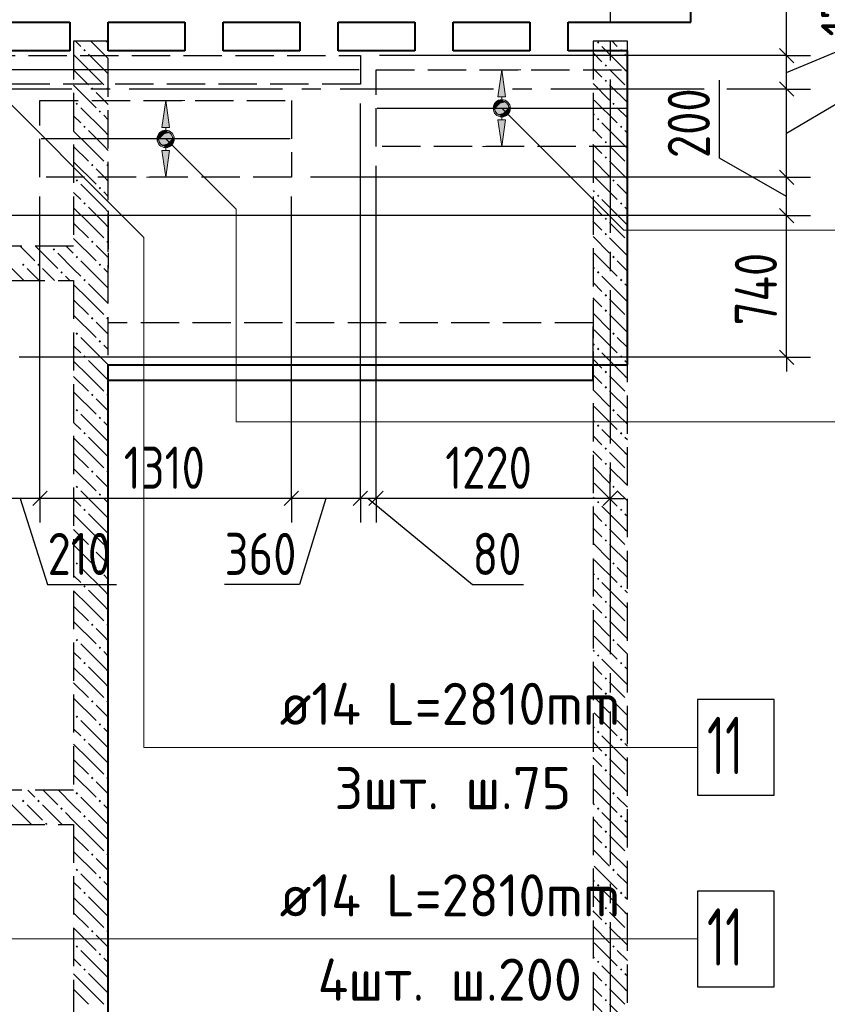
# Model space of a CAD drawing. Header units: millimetres. Extents: x 40580 to 1168286, y -220995 to 81020.
# Tile 95 of 194: x 373057 to 377271, y -109697 to -104556. Entities that reach past the tile are written whole.
import ezdxf

# ---------------------------------------------------------------- set-up
doc = ezdxf.new("R2010")
doc.units = ezdxf.units.MM
for name, pattern in [('______2', [270, 200, -70]), ('______5', [1100, 800, -100, 100, -100]), ('CENTER', [2, 1.25, -0.25, 0.25, -0.25])]:
    doc.linetypes.add(name, pattern=pattern)
for name, color, linetype, lineweight in [('Standard', 7, 'Continuous', 25), ('ДОП Верх по Х', 7, 'Continuous', 25), ('ОСИ', 7, 'CENTER', 15), ('Основная', 7, 'Continuous', 40), ('Позиционная метка номер позиции', 7, 'Continuous', 13), ('Примечания', 7, 'Continuous', 13)]:
    doc.layers.add(name, color=color, linetype=linetype, lineweight=lineweight)
doc.layers.add('ЖБ Балка Вышележаща', color=7, linetype='Continuous')
doc.layers.add('ЖБ Балка Нижележащая', color=7, linetype='______2', true_color=0x656565)
doc.layers.add('ЖБ Стена верхний уровень', color=7, linetype='______2', true_color=0x656565)
doc.styles.add('GOST 2.304-81', font='txt')
doc.styles.add('ISOCPEUR', font='isocpeur.ttf')

msp = doc.modelspace()

# ---------------------------------------------------------------- hatches: boundary and pattern name
at = {"layer": 'ДОП Верх по Х', "linetype": 'Continuous', "lineweight": 13, "transparency": 33554687}
for points in [[(375592.3, -104958.4), (375572.3, -104818.4), (375552.3, -104958.4)], [(373838.6, -105118.4), (373818.6, -104978.4), (373798.6, -105118.4)], [(375534.8, -105018.4), (375609.8, -105018.4), (375604.5, -104999.7)], [(375534.8, -105018.4), (375604.5, -104999.7), (375540, -104999.7)], [(375540, -105037.2), (375609.8, -105018.4), (375534.8, -105018.4)], [(375540, -104999.7), (375604.5, -104999.7), (375591, -104986.2)], [(375540, -104999.7), (375591, -104986.2), (375553.5, -104986.2)], [(375540, -105037.2), (375604.5, -105037.2), (375609.8, -105018.4)], [(375553.5, -104986.2), (375591, -104986.2), (375572.3, -104980.9)], [(375553.5, -105050.7), (375604.5, -105037.2), (375540, -105037.2)], [(375553.5, -105050.7), (375591, -105050.7), (375604.5, -105037.2)], [(375591, -105050.7), (375553.5, -105050.7), (375572.3, -105055.9)], [(373781.1, -105178.4), (373856.1, -105178.4), (373850.8, -105159.7)], [(373781.1, -105178.4), (373850.8, -105159.7), (373786.4, -105159.7)], [(373786.4, -105197.2), (373856.1, -105178.4), (373781.1, -105178.4)], [(373786.4, -105159.7), (373850.8, -105159.7), (373837.4, -105146.2)], [(373786.4, -105159.7), (373837.4, -105146.2), (373799.9, -105146.2)], [(373786.4, -105197.2), (373850.8, -105197.2), (373856.1, -105178.4)], [(373799.9, -105146.2), (373837.4, -105146.2), (373818.6, -105140.9)], [(373799.9, -105210.7), (373850.8, -105197.2), (373786.4, -105197.2)], [(373799.9, -105210.7), (373837.4, -105210.7), (373850.8, -105197.2)], [(373837.4, -105210.7), (373799.9, -105210.7), (373818.6, -105215.9)]]:
    msp.add_hatch(color=7, dxfattribs=at).paths.add_polyline_path(points)
for points in [[(375592.3, -105078.4), (375572.3, -105218.4), (375552.3, -105078.4)], [(373838.6, -105238.4), (373818.6, -105378.4), (373798.6, -105238.4)]]:
    msp.add_hatch(color=7, dxfattribs=at).paths.add_polyline_path(points, flags=16)
at = {"layer": 'ЖБ Стена верхний уровень', "linetype": 'Continuous', "lineweight": -3, "transparency": 33554687}
for points in [[(373388.7, -104715.3), (373395.2, -104708.8), (373401.7, -104715.3), (373395.2, -104721.8)], [(376068.7, -104675.3), (376075.2, -104668.8), (376081.7, -104675.3), (376075.2, -104681.8)], [(376188.7, -104715.3), (376195.2, -104708.8), (376201.7, -104715.3), (376195.2, -104721.8)], [(376108.7, -104795.3), (376115.2, -104788.8), (376121.7, -104795.3), (376115.2, -104801.8)], [(376108.7, -104875.3), (376115.2, -104868.8), (376121.7, -104875.3), (376115.2, -104881.8)], [(373428.7, -104915.3), (373435.2, -104908.8), (373441.7, -104915.3), (373435.2, -104921.8)], [(373508.7, -104915.3), (373515.2, -104908.8), (373518.3, -104911.9), (373518.3, -104918.7), (373515.2, -104921.8)], [(373348.7, -104995.3), (373355.2, -104988.8), (373361.7, -104995.3), (373355.2, -105001.8)], [(376148.7, -104995.3), (376155.2, -104988.8), (376161.7, -104995.3), (376155.2, -105001.8)], [(373468.7, -105035.3), (373475.2, -105028.8), (373481.7, -105035.3), (373475.2, -105041.8)], [(376068.7, -105075.3), (376075.2, -105068.8), (376081.7, -105075.3), (376075.2, -105081.8)], [(373388.7, -105115.3), (373395.2, -105108.8), (373401.7, -105115.3), (373395.2, -105121.8)], [(376188.7, -105115.3), (376195.2, -105108.8), (376201.7, -105115.3), (376195.2, -105121.8)], [(376108.7, -105195.3), (376115.2, -105188.8), (376121.7, -105195.3), (376115.2, -105201.8)], [(376108.7, -105275.3), (376115.2, -105268.8), (376121.7, -105275.3), (376115.2, -105281.8)], [(373428.7, -105315.3), (373435.2, -105308.8), (373441.7, -105315.3), (373435.2, -105321.8)], [(373508.7, -105315.3), (373515.2, -105308.8), (373518.3, -105311.9), (373518.3, -105318.7), (373515.2, -105321.8)], [(373348.7, -105395.3), (373355.2, -105388.8), (373361.7, -105395.3), (373355.2, -105401.8)], [(373468.7, -105435.3), (373475.2, -105428.8), (373481.7, -105435.3), (373475.2, -105441.8)], [(376148.7, -105395.3), (376155.2, -105388.8), (376161.7, -105395.3), (376155.2, -105401.8)], [(376068.7, -105475.3), (376075.2, -105468.8), (376081.7, -105475.3), (376075.2, -105481.8)], [(373388.7, -105515.3), (373395.2, -105508.8), (373401.7, -105515.3), (373395.2, -105521.8)], [(376188.7, -105515.3), (376195.2, -105508.8), (376201.7, -105515.3), (376195.2, -105521.8)], [(376108.7, -105595.3), (376115.2, -105588.8), (376121.7, -105595.3), (376115.2, -105601.8)], [(376108.7, -105675.3), (376115.2, -105668.8), (376121.7, -105675.3), (376115.2, -105681.8)], [(373428.7, -105715.3), (373435.2, -105708.8), (373441.7, -105715.3), (373435.2, -105721.8)], [(373508.7, -105715.3), (373515.2, -105708.8), (373518.3, -105711.9), (373518.3, -105718.7), (373515.2, -105721.8)], [(373228.7, -105755.3), (373235.2, -105748.8), (373241.7, -105755.3), (373235.2, -105761.8)], [(373348.7, -105795.3), (373355.2, -105788.8), (373361.7, -105795.3), (373355.2, -105801.8)], [(376148.7, -105795.3), (376155.2, -105788.8), (376161.7, -105795.3), (376155.2, -105801.8)], [(373068.7, -105835.3), (373075.2, -105828.8), (373081.7, -105835.3), (373075.2, -105841.8)], [(373148.7, -105835.3), (373155.2, -105828.8), (373161.7, -105835.3), (373155.2, -105841.8)], [(373468.7, -105835.3), (373475.2, -105828.8), (373481.7, -105835.3), (373475.2, -105841.8)], [(373268.7, -105875.3), (373275.2, -105868.8), (373281.7, -105875.3), (373275.2, -105881.8)], [(376068.7, -105875.3), (376075.2, -105868.8), (376081.7, -105875.3), (376075.2, -105881.8)], [(373388.7, -105915.3), (373395.2, -105908.8), (373401.7, -105915.3), (373395.2, -105921.8)], [(376188.7, -105915.3), (376195.2, -105908.8), (376201.7, -105915.3), (376195.2, -105921.8)], [(376108.7, -105995.3), (376115.2, -105988.8), (376121.7, -105995.3), (376115.2, -106001.8)], [(376108.7, -106075.3), (376115.2, -106068.8), (376121.7, -106075.3), (376115.2, -106081.8)], [(373428.7, -106115.3), (373435.2, -106108.8), (373441.7, -106115.3), (373435.2, -106121.8)], [(373508.7, -106115.3), (373515.2, -106108.8), (373518.3, -106111.9), (373518.3, -106118.7), (373515.2, -106121.8)], [(373348.7, -106195.3), (373355.2, -106188.8), (373361.7, -106195.3), (373355.2, -106201.8)], [(376148.7, -106195.3), (376155.2, -106188.8), (376161.7, -106195.3), (376155.2, -106201.8)], [(373468.7, -106235.3), (373475.2, -106228.8), (373481.7, -106235.3), (373475.2, -106241.8)], [(373388.7, -106315.3), (373395.2, -106308.8), (373401.7, -106315.3), (373395.2, -106321.8)], [(376068.7, -106275.3), (376075.2, -106268.8), (376081.7, -106275.3), (376075.2, -106281.8)], [(376188.7, -106315.3), (376195.2, -106308.8), (376201.7, -106315.3), (376195.2, -106321.8)], [(376108.7, -106395.3), (376115.2, -106388.8), (376121.7, -106395.3), (376115.2, -106401.8)], [(373428.7, -106515.3), (373435.2, -106508.8), (373441.7, -106515.3), (373435.2, -106521.8)], [(373508.7, -106515.3), (373515.2, -106508.8), (373518.3, -106511.9), (373518.3, -106518.7), (373515.2, -106521.8)], [(376108.7, -106475.3), (376115.2, -106468.8), (376121.7, -106475.3), (376115.2, -106481.8)], [(373348.7, -106595.3), (373355.2, -106588.8), (373361.7, -106595.3), (373355.2, -106601.8)], [(376148.7, -106595.3), (376155.2, -106588.8), (376161.7, -106595.3), (376155.2, -106601.8)], [(373468.7, -106635.3), (373475.2, -106628.8), (373481.7, -106635.3), (373475.2, -106641.8)], [(376068.7, -106675.3), (376075.2, -106668.8), (376081.7, -106675.3), (376075.2, -106681.8)], [(373388.7, -106715.3), (373395.2, -106708.8), (373401.7, -106715.3), (373395.2, -106721.8)], [(376188.7, -106715.3), (376195.2, -106708.8), (376201.7, -106715.3), (376195.2, -106721.8)], [(376108.7, -106795.3), (376115.2, -106788.8), (376121.7, -106795.3), (376115.2, -106801.8)], [(376108.7, -106875.3), (376115.2, -106868.8), (376121.7, -106875.3), (376115.2, -106881.8)], [(373428.7, -106915.3), (373435.2, -106908.8), (373441.7, -106915.3), (373435.2, -106921.8)], [(373508.7, -106915.3), (373515.2, -106908.8), (373518.3, -106911.9), (373518.3, -106918.7), (373515.2, -106921.8)], [(373348.7, -106995.3), (373355.2, -106988.8), (373361.7, -106995.3), (373355.2, -107001.8)], [(373468.7, -107035.3), (373475.2, -107028.8), (373481.7, -107035.3), (373475.2, -107041.8)], [(376148.7, -106995.3), (376155.2, -106988.8), (376161.7, -106995.3), (376155.2, -107001.8)], [(376068.7, -107075.3), (376075.2, -107068.8), (376081.7, -107075.3), (376075.2, -107081.8)], [(373388.7, -107115.3), (373395.2, -107108.8), (373401.7, -107115.3), (373395.2, -107121.8)], [(376188.7, -107115.3), (376195.2, -107108.8), (376201.7, -107115.3), (376195.2, -107121.8)], [(376108.7, -107195.3), (376115.2, -107188.8), (376121.7, -107195.3), (376115.2, -107201.8)], [(376108.7, -107275.3), (376115.2, -107268.8), (376121.7, -107275.3), (376115.2, -107281.8)], [(373428.7, -107315.3), (373435.2, -107308.8), (373441.7, -107315.3), (373435.2, -107321.8)], [(373508.7, -107315.3), (373515.2, -107308.8), (373518.3, -107311.9), (373518.3, -107318.8), (373515.2, -107321.8)], [(373348.7, -107395.3), (373355.2, -107388.8), (373361.7, -107395.3), (373355.2, -107401.8)], [(376148.7, -107395.3), (376155.2, -107388.8), (376161.7, -107395.3), (376155.2, -107401.8)], [(373468.7, -107435.3), (373475.2, -107428.8), (373481.7, -107435.3), (373475.2, -107441.8)], [(376068.7, -107475.3), (376075.2, -107468.8), (376081.7, -107475.3), (376075.2, -107481.8)], [(373388.7, -107515.3), (373395.2, -107508.8), (373401.7, -107515.3), (373395.2, -107521.8)], [(376188.7, -107515.3), (376195.2, -107508.8), (376201.7, -107515.3), (376195.2, -107521.8)], [(376108.7, -107595.3), (376115.2, -107588.8), (376121.7, -107595.3), (376115.2, -107601.8)], [(376108.7, -107675.3), (376115.2, -107668.8), (376121.7, -107675.3), (376115.2, -107681.8)], [(373428.7, -107715.3), (373435.2, -107708.8), (373441.7, -107715.3), (373435.2, -107721.8)], [(373508.7, -107715.3), (373515.2, -107708.8), (373518.3, -107711.9), (373518.3, -107718.8), (373515.2, -107721.8)], [(373348.7, -107795.3), (373355.2, -107788.8), (373361.7, -107795.3), (373355.2, -107801.8)], [(376148.7, -107795.3), (376155.2, -107788.8), (376161.7, -107795.3), (376155.2, -107801.8)], [(373468.7, -107835.3), (373475.2, -107828.8), (373481.7, -107835.3), (373475.2, -107841.8)], [(376068.7, -107875.3), (376075.2, -107868.8), (376081.7, -107875.3), (376075.2, -107881.8)], [(373388.7, -107915.3), (373395.2, -107908.8), (373401.7, -107915.3), (373395.2, -107921.8)], [(376188.7, -107915.3), (376195.2, -107908.8), (376201.7, -107915.3), (376195.2, -107921.8)], [(376108.7, -107995.3), (376115.2, -107988.8), (376121.7, -107995.3), (376115.2, -108001.8)], [(373428.7, -108115.3), (373435.2, -108108.8), (373441.7, -108115.3), (373435.2, -108121.8)], [(373508.7, -108115.3), (373515.2, -108108.8), (373518.3, -108111.9), (373518.3, -108118.8), (373515.2, -108121.8)], [(376108.7, -108075.3), (376115.2, -108068.8), (376121.7, -108075.3), (376115.2, -108081.8)], [(373348.7, -108195.3), (373355.2, -108188.8), (373361.7, -108195.3), (373355.2, -108201.8)], [(376148.7, -108195.3), (376155.2, -108188.8), (376161.7, -108195.3), (376155.2, -108201.8)], [(373468.7, -108235.3), (373475.2, -108228.8), (373481.7, -108235.3), (373475.2, -108241.8)], [(373388.7, -108315.3), (373395.2, -108308.8), (373401.7, -108315.3), (373395.2, -108321.8)], [(376068.7, -108275.3), (376075.2, -108268.8), (376081.7, -108275.3), (376075.2, -108281.8)], [(376188.7, -108315.3), (376195.2, -108308.8), (376201.7, -108315.3), (376195.2, -108321.8)], [(376108.7, -108395.3), (376115.2, -108388.8), (376121.7, -108395.3), (376115.2, -108401.8)], [(376108.7, -108475.3), (376115.2, -108468.8), (376121.7, -108475.3), (376115.2, -108481.8)], [(373428.7, -108515.3), (373435.2, -108508.8), (373441.7, -108515.3), (373435.2, -108521.8)], [(373508.7, -108515.3), (373515.2, -108508.8), (373518.3, -108511.9), (373518.3, -108518.8), (373515.2, -108521.8)], [(373348.7, -108595.3), (373355.2, -108588.8), (373361.7, -108595.3), (373355.2, -108601.8)], [(376148.7, -108595.3), (376155.2, -108588.8), (376161.7, -108595.3), (376155.2, -108601.8)], [(373068.7, -108635.3), (373075.2, -108628.8), (373081.7, -108635.3), (373075.2, -108641.8)], [(373148.7, -108635.3), (373155.2, -108628.8), (373161.7, -108635.3), (373155.2, -108641.8)], [(373268.7, -108675.3), (373275.2, -108668.8), (373281.7, -108675.3), (373275.2, -108681.8)], [(373468.7, -108635.3), (373475.2, -108628.8), (373481.7, -108635.3), (373475.2, -108641.8)], [(376068.7, -108675.3), (376075.2, -108668.8), (376081.7, -108675.3), (376075.2, -108681.8)], [(373388.7, -108715.3), (373395.2, -108708.8), (373401.7, -108715.3), (373395.2, -108721.8)], [(376188.7, -108715.3), (376195.2, -108708.8), (376201.7, -108715.3), (376195.2, -108721.8)], [(373188.7, -108755.3), (373195.2, -108748.8), (373201.7, -108755.3), (373198.6, -108758.4), (373191.9, -108758.4)], [(376108.7, -108795.3), (376115.2, -108788.8), (376121.7, -108795.3), (376115.2, -108801.8)], [(376108.7, -108875.3), (376115.2, -108868.8), (376121.7, -108875.3), (376115.2, -108881.8)], [(373428.7, -108915.3), (373435.2, -108908.8), (373441.7, -108915.3), (373435.2, -108921.8)], [(373508.7, -108915.3), (373515.2, -108908.8), (373518.3, -108911.9), (373518.3, -108918.8), (373515.2, -108921.8)], [(373348.7, -108995.3), (373355.2, -108988.8), (373361.7, -108995.3), (373355.2, -109001.8)], [(373468.7, -109035.3), (373475.2, -109028.8), (373481.7, -109035.3), (373475.2, -109041.8)], [(376148.7, -108995.3), (376155.2, -108988.8), (376161.7, -108995.3), (376155.2, -109001.8)], [(376068.7, -109075.3), (376075.2, -109068.8), (376081.7, -109075.3), (376075.2, -109081.8)], [(373388.7, -109115.3), (373395.2, -109108.8), (373401.7, -109115.3), (373395.2, -109121.8)], [(376188.7, -109115.3), (376195.2, -109108.8), (376201.7, -109115.3), (376195.2, -109121.8)], [(376108.7, -109195.3), (376115.2, -109188.8), (376121.7, -109195.3), (376115.2, -109201.8)], [(376108.7, -109275.3), (376115.2, -109268.8), (376121.7, -109275.3), (376115.2, -109281.8)], [(373428.7, -109315.3), (373435.2, -109308.8), (373441.7, -109315.3), (373435.2, -109321.8)], [(373508.7, -109315.3), (373515.2, -109308.8), (373518.3, -109311.9), (373518.3, -109318.8), (373515.2, -109321.8)], [(373348.7, -109395.3), (373355.2, -109388.8), (373361.7, -109395.3), (373355.2, -109401.8)], [(376148.7, -109395.3), (376155.2, -109388.8), (376161.7, -109395.3), (376155.2, -109401.8)], [(373468.7, -109435.3), (373475.2, -109428.8), (373481.7, -109435.3), (373475.2, -109441.8)], [(376068.7, -109475.3), (376075.2, -109468.8), (376081.7, -109475.3), (376075.2, -109481.8)], [(373388.7, -109515.3), (373395.2, -109508.8), (373401.7, -109515.3), (373395.2, -109521.8)], [(376188.7, -109515.3), (376195.2, -109508.8), (376201.7, -109515.3), (376195.2, -109521.8)], [(376108.7, -109595.3), (376115.2, -109588.8), (376121.7, -109595.3), (376115.2, -109601.8)], [(376108.7, -109675.3), (376115.2, -109668.8), (376121.7, -109675.3), (376115.2, -109681.8)]]:
    msp.add_hatch(color=7, dxfattribs=at).paths.add_polyline_path(points, flags=16)
at = {"layer": 'Позиционная метка номер позиции', "linetype": 'Continuous', "lineweight": 13, "transparency": 33554687}
for points in [[(375529, -105007), (375560.8, -104975.2), (375540.5, -104986.6)], [(375560.8, -104975.2), (375529, -105007), (375529, -105029.9)], [(375560.8, -104975.2), (375529, -105029.9), (375583.7, -104975.2)], [(375583.7, -104975.2), (375529, -105029.9), (375540.5, -105050.3)], [(375583.7, -104975.2), (375540.5, -105050.3), (375604.1, -104986.6)], [(375604.1, -104986.6), (375540.5, -105050.3), (375560.8, -105061.7)], [(375604.1, -104986.6), (375560.8, -105061.7), (375615.6, -105007)], [(375615.6, -105007), (375560.8, -105061.7), (375583.7, -105061.7)], [(375615.6, -105007), (375583.7, -105061.7), (375615.6, -105029.9)], [(375615.6, -105029.9), (375583.7, -105061.7), (375604.1, -105050.3)], [(373775.3, -105167), (373807.1, -105135.2), (373786.8, -105146.6)], [(373807.1, -105135.2), (373775.3, -105167), (373775.3, -105189.9)], [(373807.1, -105135.2), (373775.3, -105189.9), (373830.1, -105135.2)], [(373830.1, -105135.2), (373775.3, -105189.9), (373786.8, -105210.3)], [(373830.1, -105135.2), (373786.8, -105210.3), (373850.4, -105146.6)], [(373850.4, -105146.6), (373786.8, -105210.3), (373807.1, -105221.7)], [(373850.4, -105146.6), (373807.1, -105221.7), (373861.9, -105167)], [(373861.9, -105167), (373807.1, -105221.7), (373830.1, -105221.7)], [(373861.9, -105167), (373830.1, -105221.7), (373861.9, -105189.9)], [(373861.9, -105189.9), (373830.1, -105221.7), (373850.4, -105210.3)]]:
    msp.add_hatch(color=7, dxfattribs=at).paths.add_polyline_path(points)

# ---------------------------------------------------------------- linework, layer by layer
at = {"layer": 'Standard', "color": 7, "linetype": 'Continuous', "lineweight": -3, "transparency": 33554687}
for p, q in [((377058.3, -104743.4), (377058.3, -103718.4)), ((377058.3, -105148.4), (377908.3, -104643.4)), ((377058.3, -104830.9), (377508.3, -104643.4)), ((377058.3, -104918.4), (377058.3, -104743.4)), ((376708.3, -105278.4), (376708.3, -104871.8)), ((377058.3, -105378.4), (377058.3, -104918.4)), ((377058.3, -105478.4), (376708.3, -105278.4)), ((377058.3, -105578.4), (377058.3, -105378.4)), ((377058.3, -106318.4), (377058.3, -106393.4)), ((373162.6, -107055.4), (372954.3, -107055.4)), ((373058.4, -107055.4), (373202.6, -107505.5)), ((374474.6, -107055.4), (373162.6, -107055.4)), ((374654.5, -107055.4), (374517.2, -107505.4)), ((374875.3, -107055.4), (375419.7, -107505.4)), ((376138.3, -107055.4), (376213.3, -107055.4)), ((373202.6, -107505.5), (373562.3, -107505.5)), ((374517.2, -107505.4), (374126.2, -107505.4)), ((375419.7, -107505.4), (375685.6, -107505.4))]:
    msp.add_line(p, q, dxfattribs=at)
at = {"layer": 'Standard', "color": 7, "linetype": 'Continuous', "lineweight": 25, "transparency": 33554687}
for p, q in [((377095.8, -104780.9), (377020.8, -104705.9)), ((377095.8, -104955.9), (377020.8, -104880.9)), ((377095.8, -105415.9), (377020.8, -105340.9)), ((377095.8, -105615.9), (377020.8, -105540.9)), ((377095.8, -106355.9), (377020.8, -106280.9)), ((373200.1, -107017.9), (373125.1, -107092.9)), ((374512.1, -107017.9), (374437.1, -107092.9)), ((374871.8, -107017.9), (374796.8, -107092.9)), ((374953.8, -107017.9), (374878.8, -107092.9)), ((376175.8, -107017.9), (376100.8, -107092.9))]:
    msp.add_line(p, q, dxfattribs=at)
at = {"layer": 'Standard', "color": 251, "linetype": 'Continuous', "lineweight": -3, "true_color": 0x656565, "transparency": 33554687}
for p, q in [((377058.3, -104743.4), (376933.3, -104743.4)), ((377058.3, -104743.4), (377183.3, -104743.4)), ((377058.3, -104918.4), (376933.3, -104918.4)), ((377058.3, -104918.4), (377183.3, -104918.4)), ((377058.3, -105378.4), (376933.3, -105378.4)), ((377058.3, -105378.4), (377183.3, -105378.4)), ((377058.3, -105578.4), (376933.3, -105578.4)), ((377058.3, -105578.4), (377183.3, -105578.4)), ((377058.3, -106318.4), (373054.3, -106318.4)), ((377058.3, -106318.4), (376933.3, -106318.4)), ((377058.3, -106318.4), (377183.3, -106318.4)), ((373162.6, -107055.4), (373162.6, -106930.4)), ((374474.6, -107055.4), (374474.6, -106930.4)), ((374834.3, -107055.4), (374834.3, -106930.4)), ((374916.3, -107055.4), (374916.3, -106930.4)), ((376138.3, -107055.4), (376138.3, -106930.4)), ((373162.6, -107055.4), (373162.6, -107180.4)), ((374474.6, -107055.4), (374474.6, -107180.4)), ((374834.3, -107055.4), (374834.3, -107180.4)), ((374916.3, -107055.4), (374916.3, -107180.4)), ((376138.3, -107055.4), (376138.3, -107180.4)), ((376138.3, -107055.4), (376138.3, -107055.4))]:
    msp.add_line(p, q, dxfattribs=at)
for points in [[(377058.3, -104743.4), (377041.3, -104743.4), (377041.3, -104743.4), (376874.3, -104743.4), (376874.3, -104743.4), (376793.2, -104743.4), (376793.2, -104743.4), (374934.3, -104743.4)], [(377058.3, -104918.4), (377041.3, -104918.4), (377041.3, -104918.4), (376894.5, -104918.4), (376894.5, -104918.4), (376823.3, -104918.4), (376823.3, -104918.4), (376747.4, -104918.4)], [(374834.3, -107055.4), (374834.3, -107038.4), (374834.3, -107038.4), (374834.3, -107038.4), (374834.3, -107038.4), (374834.3, -107038.4), (374834.3, -107038.4), (374834.3, -107038.4), (374834.3, -107038.4), (374834.3, -107038.4), (374834.3, -107038.4), (374834.3, -104993.4)], [(374916.3, -107055.4), (374916.3, -107038.4), (374916.3, -107038.4), (374916.3, -107038.4), (374916.3, -107038.4), (374916.3, -107038.4), (374916.3, -107038.4), (374916.3, -107038.4), (374916.3, -107038.4), (374916.3, -107038.4), (374916.3, -107038.4), (374916.3, -105318.4)], [(377058.3, -105378.4), (377041.3, -105378.4), (377041.3, -105378.4), (376947.8, -105378.4), (376947.8, -105378.4), (376902.5, -105378.4), (376902.5, -105378.4), (376718.1, -105378.4), (376718.1, -105378.4), (374574.6, -105378.4)], [(373162.6, -107055.4), (373162.6, -107038.4), (373162.6, -107038.4), (373162.6, -107038.4), (373162.6, -107038.4), (373162.6, -107038.4), (373162.6, -107038.4), (373162.6, -107038.4), (373162.6, -107038.4), (373162.6, -105478.4)], [(374474.6, -107055.4), (374474.6, -107038.4), (374474.6, -107038.4), (374474.6, -107038.4), (374474.6, -107038.4), (374474.6, -107038.4), (374474.6, -107038.4), (374474.6, -107038.4), (374474.6, -107038.4), (374474.6, -107038.4), (374474.6, -107038.4), (374474.6, -105478.4)], [(377058.3, -105578.4), (377041.3, -105578.4), (377041.3, -105578.4), (376971, -105578.4), (376971, -105578.4), (376936.9, -105578.4), (376936.9, -105578.4), (376798.3, -105578.4), (376798.3, -105578.4), (372112.6, -105578.4)]]:
    msp.add_lwpolyline(points, dxfattribs=at)
at = {"layer": 'Standard', "color": 7, "linetype": 'Continuous', "lineweight": -3, "transparency": 33554687}
for points in [[(377058.3, -106318.4), (377058.3, -106250.8), (377058.3, -106250.8), (377058.3, -106192.6), (377058.3, -106192.6), (377058.3, -106131.1), (377058.3, -106131.1), (377058.3, -105578.4)], [(374834.3, -107055.4), (374697.9, -107055.4), (374697.9, -107055.4), (374568.1, -107055.4), (374568.1, -107055.4), (374524.5, -107055.4), (374524.5, -107055.4), (374474.6, -107055.4)], [(374916.3, -107055.4), (374845.2, -107055.4), (374845.2, -107055.4), (374834.3, -107055.4)], [(376138.3, -107055.4), (375179.4, -107055.4), (375179.4, -107055.4), (375067.3, -107055.4), (375067.3, -107055.4), (374987.3, -107055.4), (374987.3, -107055.4), (374916.3, -107055.4)]]:
    msp.add_lwpolyline(points, dxfattribs=at)
at = {"layer": 'ДОП Верх по Х', "color": 7, "linetype": 'Continuous', "lineweight": 25, "transparency": 33554687}
for p, q in [((374827.3, -104818.4), (372029.3, -104818.4)), ((374922.3, -105018.4), (376222.3, -105018.4)), ((374468.6, -105178.4), (373168.6, -105178.4))]:
    msp.add_line(p, q, dxfattribs=at)
at = {"layer": 'ДОП Верх по Х', "color": 251, "linetype": 'Continuous', "lineweight": 13, "true_color": 0x494949, "transparency": 33554687}
for p, q in [((375572.3, -104818.4), (375472.3, -104818.4)), ((375572.3, -104818.4), (375552.3, -104958.4)), ((375592.3, -104958.4), (375572.3, -104818.4)), ((375572.3, -104818.4), (375672.3, -104818.4)), ((375572.3, -104818.4), (375572.3, -104818.4)), ((375552.3, -104958.4), (375592.3, -104958.4)), ((375572.3, -104988.4), (375572.3, -104958.4)), ((373818.6, -104978.4), (373718.6, -104978.4)), ((373818.6, -104978.4), (373798.6, -105118.4)), ((373838.6, -105118.4), (373818.6, -104978.4)), ((373818.6, -104978.4), (373918.6, -104978.4)), ((373818.6, -104978.4), (373818.6, -104978.4)), ((375534.8, -105018.4), (375534.8, -105018.4)), ((375609.8, -105018.4), (375609.8, -105018.4)), ((375572.3, -105218.4), (375552.3, -105078.4)), ((375552.3, -105078.4), (375592.3, -105078.4)), ((375572.3, -105078.4), (375572.3, -105048.4)), ((375592.3, -105078.4), (375572.3, -105218.4)), ((373798.6, -105118.4), (373838.6, -105118.4)), ((373818.6, -105148.4), (373818.6, -105118.4)), ((373781.1, -105178.4), (373781.1, -105178.4)), ((373856.1, -105178.4), (373856.1, -105178.4)), ((373818.6, -105238.4), (373818.6, -105208.4)), ((375572.3, -105218.4), (375472.3, -105218.4)), ((375572.3, -105218.4), (375672.3, -105218.4)), ((375572.3, -105218.4), (375572.3, -105218.4)), ((373818.6, -105378.4), (373798.6, -105238.4)), ((373798.6, -105238.4), (373838.6, -105238.4)), ((373838.6, -105238.4), (373818.6, -105378.4)), ((373818.6, -105378.4), (373718.6, -105378.4)), ((373818.6, -105378.4), (373918.6, -105378.4)), ((373818.6, -105378.4), (373818.6, -105378.4))]:
    msp.add_line(p, q, dxfattribs=at)
at = {"layer": 'ДОП Верх по Х', "color": 7, "linetype": 'Continuous', "lineweight": 13, "transparency": 33554687}
for p, q in [((374393.3, -108355.4), (376457.3, -108355.4)), ((374393.3, -109355.4), (376457.3, -109355.4))]:
    msp.add_line(p, q, dxfattribs=at)
at = {"layer": 'ДОП Верх по Х', "color": 7, "linetype": 'Continuous', "lineweight": 25, "transparency": 33554687}
for points in [[(376593.3, -108605.4), (376993.3, -108605.4), (376993.3, -108105.4), (376593.3, -108105.4), (376593.3, -108605.4)], [(376593.3, -109605.4), (376993.3, -109605.4), (376993.3, -109105.4), (376593.3, -109105.4), (376593.3, -109605.4)]]:
    msp.add_lwpolyline(points, dxfattribs=at)
at = {"layer": 'ДОП Верх по Х', "color": 251, "linetype": 'Continuous', "lineweight": 13, "true_color": 0x494949, "transparency": 33554687}
for centre in [(375572.3, -105018.4), (373818.6, -105178.4)]:
    msp.add_circle(centre, 37.5, dxfattribs=at)
at = {"layer": 'ЖБ Балка Вышележаща', "color": 7, "linetype": 'Continuous', "lineweight": -3, "transparency": 33554687}
msp.add_line((373518.3, -105773.4), (373518.3, -105853.4), dxfattribs=at)
at = {"layer": 'ЖБ Балка Нижележащая', "color": 251, "linetype": '______2', "lineweight": -3, "true_color": 0x656565, "transparency": 33554687}
for p, q in [((373518.3, -105553.4), (373518.3, -105773.4)), ((376048.3, -106138.4), (373518.3, -106138.4)), ((376048.3, -106358.4), (376048.3, -106138.4))]:
    msp.add_line(p, q, dxfattribs=at)
at = {"layer": 'ЖБ Стена верхний уровень', "color": 251, "linetype": '______2', "lineweight": -3, "true_color": 0x656565, "transparency": 33554687}
for p, q in [((373338.3, -104668.4), (373338.3, -105738.4)), ((373518.3, -104668.4), (373338.3, -104668.4)), ((373518.3, -109818.4), (373518.3, -104668.4)), ((376048.3, -104668.4), (376048.3, -109818.4)), ((376228.3, -104668.4), (376048.3, -104668.4)), ((376228.3, -110498.4), (376228.3, -104668.4)), ((373338.3, -105738.4), (371638.3, -105738.4)), ((371638.3, -105918.4), (373338.3, -105918.4)), ((373338.3, -105918.4), (373338.3, -108578.4)), ((373338.3, -108578.4), (371638.3, -108578.4)), ((371638.3, -108758.4), (373338.3, -108758.4)), ((373338.3, -108758.4), (373338.3, -110318.4))]:
    msp.add_line(p, q, dxfattribs=at)
at = {"layer": 'ЖБ Стена верхний уровень', "color": 9, "linetype": 'Continuous', "lineweight": -3, "true_color": 0xc7c7c7, "transparency": 33554687}
for p, q in [((373348.4, -104668.4), (373375.2, -104695.3)), ((373495.2, -104735.3), (373428.4, -104668.4)), ((373508.4, -104668.4), (373518.3, -104678.4)), ((376148.4, -104668.4), (376175.2, -104695.3)), ((376215.2, -104815.3), (376095.2, -104695.3)), ((373415.2, -104815.3), (373338.3, -104738.4)), ((373415.2, -104735.3), (373495.2, -104815.3)), ((373495.2, -104735.3), (373518.3, -104758.4)), ((376048.3, -104728.3), (376095.2, -104775.3)), ((376215.2, -104735.3), (376228.3, -104748.3)), ((373338.3, -104818.4), (373415.2, -104895.3)), ((373415.2, -104815.3), (373495.2, -104895.3)), ((373495.2, -104815.3), (373518.3, -104838.4)), ((376055.2, -104815.3), (376048.3, -104808.3)), ((376095.2, -104855.3), (376055.2, -104815.3)), ((376135.2, -104815.3), (376215.2, -104895.3)), ((376215.2, -104815.3), (376228.3, -104828.3)), ((373338.3, -104898.4), (373455.2, -105015.3)), ((376048.3, -104888.3), (376135.2, -104975.3)), ((376135.2, -104895.3), (376228.3, -104988.4)), ((373495.2, -104975.3), (373455.2, -104935.3)), ((373518.3, -104998.4), (373495.2, -104975.3)), ((376055.2, -104975.3), (376175.2, -105095.3)), ((373495.2, -105135.3), (373375.2, -105015.3)), ((376228.3, -105068.3), (376175.2, -105015.3)), ((373338.3, -105058.4), (373375.2, -105095.3)), ((373495.2, -105055.3), (373518.3, -105078.4)), ((376048.3, -105048.3), (376055.2, -105055.3)), ((376048.3, -105128.3), (376095.2, -105175.3)), ((376215.2, -105215.3), (376095.2, -105095.3)), ((373415.2, -105215.3), (373338.3, -105138.4)), ((373415.2, -105135.3), (373495.2, -105215.3)), ((373495.2, -105135.3), (373518.3, -105158.4)), ((376215.2, -105135.3), (376228.3, -105148.3)), ((373338.3, -105218.4), (373415.2, -105295.3)), ((373415.2, -105215.3), (373495.2, -105295.3)), ((373495.2, -105215.3), (373518.3, -105238.4)), ((376055.2, -105215.3), (376048.3, -105208.3)), ((376095.2, -105255.3), (376055.2, -105215.3)), ((376135.2, -105215.3), (376215.2, -105295.3)), ((376215.2, -105215.3), (376228.3, -105228.3)), ((373338.3, -105298.4), (373455.2, -105415.3)), ((373495.2, -105375.3), (373455.2, -105335.3)), ((376048.3, -105288.3), (376135.2, -105375.3)), ((376135.2, -105295.3), (376228.3, -105388.4)), ((373518.3, -105398.4), (373495.2, -105375.3)), ((376055.2, -105375.3), (376175.2, -105495.3)), ((373495.2, -105535.3), (373375.2, -105415.3)), ((376228.3, -105468.3), (376175.2, -105415.3)), ((373338.3, -105458.4), (373375.2, -105495.3)), ((373495.2, -105455.3), (373518.3, -105478.4)), ((376048.3, -105448.3), (376055.2, -105455.3)), ((373415.2, -105615.3), (373338.3, -105538.4)), ((373415.2, -105535.3), (373495.2, -105615.3)), ((373495.2, -105535.3), (373518.3, -105558.4)), ((376048.3, -105528.3), (376095.2, -105575.3)), ((376215.2, -105615.3), (376095.2, -105495.3)), ((376215.2, -105535.3), (376228.3, -105548.3)), ((373338.3, -105618.4), (373415.2, -105695.3)), ((373415.2, -105615.3), (373495.2, -105695.3)), ((373495.2, -105615.3), (373518.3, -105638.4)), ((376055.2, -105615.3), (376048.3, -105608.3)), ((376095.2, -105655.3), (376055.2, -105615.3)), ((376135.2, -105615.3), (376215.2, -105695.3)), ((376215.2, -105615.3), (376228.3, -105628.3)), ((376048.3, -105688.3), (376135.2, -105775.3)), ((376135.2, -105695.3), (376228.3, -105788.4)), ((373095.2, -105775.3), (373058.4, -105738.4)), ((373138.4, -105738.4), (373255.2, -105855.3)), ((373298.4, -105738.4), (373335.2, -105775.3)), ((373338.3, -105698.4), (373455.2, -105815.3)), ((373495.2, -105775.3), (373455.2, -105735.3)), ((373135.2, -105815.3), (373095.2, -105775.3)), ((373255.2, -105775.3), (373338.3, -105858.4)), ((373518.3, -105798.4), (373495.2, -105775.3)), ((376055.2, -105775.3), (376175.2, -105895.3)), ((373078.4, -105918.4), (372975.2, -105815.3)), ((373495.2, -105935.3), (373375.2, -105815.3)), ((376048.3, -105848.3), (376055.2, -105855.3)), ((376228.3, -105868.3), (376175.2, -105815.3)), ((373095.2, -105855.3), (373158.4, -105918.4)), ((373175.2, -105855.3), (373238.4, -105918.4)), ((373318.4, -105918.4), (373295.2, -105895.3)), ((373338.3, -105858.4), (373375.2, -105895.3)), ((373495.2, -105855.3), (373518.3, -105878.4)), ((376215.2, -106015.3), (376095.2, -105895.3)), ((373415.2, -106015.3), (373338.3, -105938.4)), ((373415.2, -105935.3), (373495.2, -106015.3)), ((373495.2, -105935.3), (373518.3, -105958.4)), ((376048.3, -105928.3), (376095.2, -105975.3)), ((376215.2, -105935.3), (376228.3, -105948.3)), ((373338.3, -106018.4), (373415.2, -106095.3)), ((373415.2, -106015.3), (373495.2, -106095.3)), ((373495.2, -106015.3), (373518.3, -106038.4)), ((376055.2, -106015.3), (376048.3, -106008.3)), ((376095.2, -106055.3), (376055.2, -106015.3)), ((376135.2, -106015.3), (376215.2, -106095.3)), ((376215.2, -106015.3), (376228.3, -106028.3)), ((373338.3, -106098.4), (373455.2, -106215.3)), ((376048.3, -106088.3), (376135.2, -106175.3)), ((376135.2, -106095.3), (376228.3, -106188.4)), ((373495.2, -106175.3), (373455.2, -106135.3)), ((373518.3, -106198.4), (373495.2, -106175.3)), ((376055.2, -106175.3), (376175.2, -106295.3)), ((373338.3, -106258.4), (373375.2, -106295.3)), ((373495.2, -106335.3), (373375.2, -106215.3)), ((373495.2, -106255.3), (373518.3, -106278.4)), ((376048.3, -106248.3), (376055.2, -106255.3)), ((376228.3, -106268.3), (376175.2, -106215.3)), ((376215.2, -106415.3), (376095.2, -106295.3)), ((373415.2, -106415.3), (373338.3, -106338.4)), ((373415.2, -106335.3), (373495.2, -106415.3)), ((373495.2, -106335.3), (373518.3, -106358.4)), ((376048.3, -106328.3), (376095.2, -106375.3)), ((376215.2, -106335.3), (376228.3, -106348.3)), ((373415.2, -106415.3), (373495.2, -106495.3)), ((373495.2, -106415.3), (373518.3, -106438.4)), ((376055.2, -106415.3), (376048.3, -106408.3)), ((376095.2, -106455.3), (376055.2, -106415.3)), ((376135.2, -106415.3), (376215.2, -106495.3)), ((376215.2, -106415.3), (376228.3, -106428.3)), ((373338.3, -106418.4), (373415.2, -106495.3)), ((373338.3, -106498.4), (373455.2, -106615.3)), ((376048.3, -106488.3), (376135.2, -106575.3)), ((376135.2, -106495.3), (376228.3, -106588.4)), ((373495.2, -106575.3), (373455.2, -106535.3)), ((373495.2, -106735.3), (373375.2, -106615.3)), ((373518.3, -106598.4), (373495.2, -106575.3)), ((376055.2, -106575.3), (376175.2, -106695.3)), ((376228.3, -106668.3), (376175.2, -106615.3)), ((373338.3, -106658.4), (373375.2, -106695.3)), ((373495.2, -106655.3), (373518.3, -106678.4)), ((376048.3, -106648.3), (376055.2, -106655.3)), ((376215.2, -106815.3), (376095.2, -106695.3)), ((373415.2, -106815.3), (373338.3, -106738.4)), ((373415.2, -106735.3), (373495.2, -106815.3)), ((373495.2, -106735.3), (373518.3, -106758.4)), ((376048.3, -106728.3), (376095.2, -106775.3)), ((376215.2, -106735.3), (376228.3, -106748.3)), ((373338.3, -106818.4), (373415.2, -106895.3)), ((373415.2, -106815.3), (373495.2, -106895.3)), ((373495.2, -106815.3), (373518.3, -106838.4)), ((376055.2, -106815.3), (376048.3, -106808.3)), ((376095.2, -106855.3), (376055.2, -106815.3)), ((376135.2, -106815.3), (376215.2, -106895.3)), ((376215.2, -106815.3), (376228.3, -106828.3)), ((373338.3, -106898.4), (373455.2, -107015.3)), ((376048.3, -106888.3), (376135.2, -106975.3)), ((376135.2, -106895.3), (376228.3, -106988.4)), ((373495.2, -106975.3), (373455.2, -106935.3)), ((373518.3, -106998.4), (373495.2, -106975.3)), ((376055.2, -106975.3), (376175.2, -107095.3)), ((373495.2, -107135.3), (373375.2, -107015.3)), ((376228.3, -107068.3), (376175.2, -107015.3)), ((373338.3, -107058.4), (373375.2, -107095.3)), ((373495.2, -107055.3), (373518.3, -107078.4)), ((376048.3, -107048.3), (376055.2, -107055.3)), ((373415.2, -107135.3), (373495.2, -107215.3)), ((373495.2, -107135.3), (373518.3, -107158.4)), ((376048.3, -107128.3), (376095.2, -107175.3)), ((376215.2, -107215.3), (376095.2, -107095.3)), ((376215.2, -107135.3), (376228.3, -107148.3)), ((373415.2, -107215.3), (373338.3, -107138.4)), ((373338.3, -107218.4), (373415.2, -107295.3)), ((373415.2, -107215.3), (373495.2, -107295.3)), ((373495.2, -107215.3), (373518.3, -107238.4)), ((376055.2, -107215.3), (376048.3, -107208.3)), ((376095.2, -107255.3), (376055.2, -107215.3)), ((376135.2, -107215.3), (376215.2, -107295.3)), ((376215.2, -107215.3), (376228.3, -107228.3)), ((376048.3, -107288.3), (376135.2, -107375.3)), ((373338.3, -107298.4), (373455.2, -107415.3)), ((373495.2, -107375.3), (373455.2, -107335.3)), ((376135.2, -107295.3), (376228.3, -107388.4)), ((373518.3, -107398.4), (373495.2, -107375.3)), ((376055.2, -107375.3), (376175.2, -107495.3)), ((373495.2, -107535.3), (373375.2, -107415.3)), ((376228.3, -107468.3), (376175.2, -107415.3)), ((373338.3, -107458.4), (373375.2, -107495.3)), ((373495.2, -107455.3), (373518.3, -107478.4)), ((376048.3, -107448.3), (376055.2, -107455.3)), ((376215.2, -107615.3), (376095.2, -107495.3)), ((373415.2, -107615.3), (373338.3, -107538.4)), ((373415.2, -107535.3), (373495.2, -107615.3)), ((373495.2, -107535.3), (373518.3, -107558.4)), ((376048.3, -107528.3), (376095.2, -107575.3)), ((376215.2, -107535.3), (376228.3, -107548.3)), ((373338.3, -107618.4), (373415.2, -107695.3)), ((373415.2, -107615.3), (373495.2, -107695.3)), ((373495.2, -107615.3), (373518.3, -107638.4)), ((376055.2, -107615.3), (376048.3, -107608.3)), ((376095.2, -107655.3), (376055.2, -107615.3)), ((376135.2, -107615.3), (376215.2, -107695.3)), ((376215.2, -107615.3), (376228.3, -107628.3)), ((373338.3, -107698.4), (373455.2, -107815.3)), ((376048.3, -107688.3), (376135.2, -107775.3)), ((376135.2, -107695.3), (376228.3, -107788.4)), ((373495.2, -107775.3), (373455.2, -107735.3)), ((373518.3, -107798.4), (373495.2, -107775.3)), ((376055.2, -107775.3), (376175.2, -107895.3)), ((373495.2, -107935.3), (373375.2, -107815.3)), ((373495.2, -107855.3), (373518.3, -107878.4)), ((376048.3, -107848.3), (376055.2, -107855.3)), ((376228.3, -107868.3), (376175.2, -107815.3)), ((373338.3, -107858.4), (373375.2, -107895.3)), ((376215.2, -108015.3), (376095.2, -107895.3)), ((373415.2, -108015.3), (373338.3, -107938.4)), ((373415.2, -107935.3), (373495.2, -108015.3)), ((373495.2, -107935.3), (373518.3, -107958.4)), ((376048.3, -107928.3), (376095.2, -107975.3)), ((376215.2, -107935.3), (376228.3, -107948.3)), ((376055.2, -108015.3), (376048.3, -108008.3)), ((373338.3, -108018.4), (373415.2, -108095.3)), ((373415.2, -108015.3), (373495.2, -108095.3)), ((373495.2, -108015.3), (373518.3, -108038.4)), ((376095.2, -108055.3), (376055.2, -108015.3)), ((376135.2, -108015.3), (376215.2, -108095.3)), ((376215.2, -108015.3), (376228.3, -108028.3)), ((373338.3, -108098.4), (373455.2, -108215.3)), ((376048.3, -108088.3), (376135.2, -108175.3)), ((376135.2, -108095.3), (376228.3, -108188.4)), ((373495.2, -108175.3), (373455.2, -108135.3)), ((373495.2, -108335.3), (373375.2, -108215.3)), ((373518.3, -108198.4), (373495.2, -108175.3)), ((376055.2, -108175.3), (376175.2, -108295.3)), ((376228.3, -108268.3), (376175.2, -108215.3)), ((373338.3, -108258.4), (373375.2, -108295.3)), ((373495.2, -108255.3), (373518.3, -108278.4)), ((376048.3, -108248.3), (376055.2, -108255.3)), ((376215.2, -108415.3), (376095.2, -108295.3)), ((373415.2, -108415.3), (373338.3, -108338.4)), ((373415.2, -108335.3), (373495.2, -108415.3)), ((373495.2, -108335.3), (373518.3, -108358.4)), ((376048.3, -108328.3), (376095.2, -108375.3)), ((376215.2, -108335.3), (376228.3, -108348.3)), ((373338.3, -108418.4), (373415.2, -108495.3)), ((373415.2, -108415.3), (373495.2, -108495.3)), ((373495.2, -108415.3), (373518.3, -108438.4)), ((376055.2, -108415.3), (376048.3, -108408.3)), ((376095.2, -108455.3), (376055.2, -108415.3)), ((376135.2, -108415.3), (376215.2, -108495.3)), ((376215.2, -108415.3), (376228.3, -108428.3)), ((373338.3, -108498.4), (373455.2, -108615.3)), ((376048.3, -108488.3), (376135.2, -108575.3)), ((376135.2, -108495.3), (376228.3, -108588.4)), ((373495.2, -108575.3), (373455.2, -108535.3)), ((373518.3, -108598.4), (373495.2, -108575.3)), ((376055.2, -108575.3), (376175.2, -108695.3)), ((373095.2, -108735.3), (372975.2, -108615.3)), ((373135.2, -108615.3), (373098.4, -108578.4)), ((373178.4, -108578.4), (373255.2, -108655.3)), ((373258.4, -108578.4), (373338.3, -108658.4)), ((373495.2, -108735.3), (373375.2, -108615.3)), ((376228.3, -108668.3), (376175.2, -108615.3)), ((373095.2, -108655.3), (373175.2, -108735.3)), ((373175.2, -108655.3), (373278.4, -108758.4)), ((373338.3, -108658.4), (373375.2, -108695.3)), ((373495.2, -108655.3), (373518.3, -108678.4)), ((376048.3, -108648.4), (376055.2, -108655.3)), ((373338.3, -108738.4), (373295.2, -108695.3)), ((376048.3, -108728.4), (376095.2, -108775.3)), ((376215.2, -108815.3), (376095.2, -108695.3)), ((373095.2, -108735.3), (373118.4, -108758.4)), ((373415.2, -108815.3), (373338.3, -108738.4)), ((373415.2, -108735.3), (373495.2, -108815.3)), ((373495.2, -108735.3), (373518.3, -108758.4)), ((376215.2, -108735.3), (376228.3, -108748.3)), ((373338.3, -108818.4), (373415.2, -108895.3)), ((373415.2, -108815.3), (373495.2, -108895.3)), ((373495.2, -108815.3), (373518.3, -108838.4)), ((376055.2, -108815.3), (376048.3, -108808.3)), ((376095.2, -108855.3), (376055.2, -108815.3)), ((376135.2, -108815.3), (376215.2, -108895.3)), ((376215.2, -108815.3), (376228.3, -108828.3)), ((373338.3, -108898.4), (373455.2, -109015.3)), ((373495.2, -108975.3), (373455.2, -108935.3)), ((376048.3, -108888.3), (376135.2, -108975.3)), ((376135.2, -108895.3), (376228.3, -108988.4)), ((373518.3, -108998.4), (373495.2, -108975.3)), ((376055.2, -108975.3), (376175.2, -109095.3)), ((373495.2, -109135.3), (373375.2, -109015.3)), ((376228.3, -109068.3), (376175.2, -109015.3)), ((373338.3, -109058.4), (373375.2, -109095.3)), ((373495.2, -109055.3), (373518.3, -109078.4)), ((376048.3, -109048.4), (376055.2, -109055.3)), ((373415.2, -109215.3), (373338.3, -109138.4)), ((373415.2, -109135.3), (373495.2, -109215.3)), ((373495.2, -109135.3), (373518.3, -109158.4)), ((376048.3, -109128.4), (376095.2, -109175.3)), ((376215.2, -109215.3), (376095.2, -109095.3)), ((376215.2, -109135.3), (376228.3, -109148.3)), ((373338.3, -109218.4), (373415.2, -109295.3)), ((373415.2, -109215.3), (373495.2, -109295.3)), ((373495.2, -109215.3), (373518.3, -109238.4)), ((376055.2, -109215.3), (376048.3, -109208.3)), ((376095.2, -109255.3), (376055.2, -109215.3)), ((376135.2, -109215.3), (376215.2, -109295.3)), ((376215.2, -109215.3), (376228.3, -109228.3)), ((376048.3, -109288.3), (376135.2, -109375.3)), ((376135.2, -109295.3), (376228.3, -109388.4)), ((373338.3, -109298.4), (373455.2, -109415.3)), ((373495.2, -109375.3), (373455.2, -109335.3)), ((373518.3, -109398.4), (373495.2, -109375.3)), ((376055.2, -109375.3), (376175.2, -109495.3)), ((373495.2, -109535.3), (373375.2, -109415.3)), ((376048.3, -109448.4), (376055.2, -109455.3)), ((376228.3, -109468.3), (376175.2, -109415.3)), ((373338.3, -109458.4), (373375.2, -109495.3)), ((373495.2, -109455.3), (373518.3, -109478.4)), ((376215.2, -109615.3), (376095.2, -109495.3)), ((373415.2, -109615.3), (373338.3, -109538.4)), ((373415.2, -109535.3), (373495.2, -109615.3)), ((373495.2, -109535.3), (373518.3, -109558.4)), ((376048.3, -109528.4), (376095.2, -109575.3)), ((376215.2, -109535.3), (376228.3, -109548.3)), ((373338.3, -109618.4), (373415.2, -109695.3)), ((373415.2, -109615.3), (373495.2, -109695.3)), ((373495.2, -109615.3), (373518.3, -109638.4)), ((376055.2, -109615.3), (376048.3, -109608.3)), ((376095.2, -109655.3), (376055.2, -109615.3)), ((376135.2, -109615.3), (376215.2, -109695.3)), ((376215.2, -109615.3), (376228.3, -109628.3)), ((376048.3, -109688.3), (376135.2, -109775.3)), ((376135.2, -109695.3), (376228.3, -109788.4))]:
    msp.add_line(p, q, dxfattribs=at)
at = {"layer": 'ОСИ', "color": 8, "linetype": '______5', "lineweight": -3, "transparency": 33554687}
for p, q in [((376138.3, -102668.4), (376138.3, -113157.6)), ((376628.3, -104918.4), (344668.3, -104918.4)), ((376628.3, -104918.4), (344668.3, -104918.4))]:
    msp.add_line(p, q, dxfattribs=at)
at = {"layer": 'Основная', "transparency": 33554687}
for p, q in [((376558.3, -104568.4), (376558.3, -102968.4)), ((372918.3, -104568.4), (373318.3, -104568.4)), ((373318.3, -104568.4), (373318.3, -104718.4)), ((373518.3, -104718.4), (373518.3, -104568.4)), ((373518.3, -104568.4), (373918.3, -104568.4)), ((373918.3, -104568.4), (373918.3, -104718.4)), ((374118.3, -104718.4), (374118.3, -104568.4)), ((374118.3, -104568.4), (374518.3, -104568.4)), ((374518.3, -104568.4), (374518.3, -104718.4)), ((374718.3, -104718.4), (374718.3, -104568.4)), ((374718.3, -104568.4), (375118.3, -104568.4)), ((375118.3, -104568.4), (375118.3, -104718.4)), ((375318.3, -104718.4), (375318.3, -104568.4)), ((375318.3, -104568.4), (375718.3, -104568.4)), ((375718.3, -104568.4), (375718.3, -104718.4)), ((375918.3, -104718.4), (375918.3, -104568.4)), ((375918.3, -104568.4), (376558.3, -104568.4)), ((373318.3, -104718.4), (372918.3, -104718.4)), ((373918.3, -104718.4), (373518.3, -104718.4)), ((374518.3, -104718.4), (374118.3, -104718.4)), ((375118.3, -104718.4), (374718.3, -104718.4)), ((375718.3, -104718.4), (375318.3, -104718.4)), ((376228.3, -104718.4), (375918.3, -104718.4)), ((376228.3, -106358.4), (376228.3, -104718.4)), ((373518.3, -110498.4), (373518.3, -106358.4)), ((373518.3, -106358.4), (376228.3, -106358.4)), ((376048.3, -106438.4), (376048.3, -106358.4)), ((373518.3, -106438.4), (376048.3, -106438.4))]:
    msp.add_line(p, q, dxfattribs=at)
at = {"layer": 'Позиционная метка номер позиции', "color": 7, "linetype": 'Continuous', "lineweight": 13, "transparency": 33554687}
for p, q in [((375540.5, -104986.6), (375540.5, -104986.6)), ((375604.1, -104986.6), (375604.1, -104986.6)), ((375540.5, -105050.3), (375540.5, -105050.3)), ((375604.1, -105050.3), (375604.1, -105050.3)), ((373786.8, -105146.6), (373786.8, -105146.6)), ((373850.4, -105146.6), (373850.4, -105146.6)), ((373786.8, -105210.3), (373786.8, -105210.3)), ((373850.4, -105210.3), (373850.4, -105210.3))]:
    msp.add_line(p, q, dxfattribs=at)
for points in [[(372829.3, -104818.4), (373704.7, -105693.8), (373704.7, -108355.4), (376593.3, -108355.4)], [(375572.3, -105018.4), (376209.3, -105655.4), (379558.3, -105655.4)], [(373818.6, -105178.4), (374186.3, -105546.1), (374186.3, -106655.4), (379558.3, -106655.4)], [(372418.3, -105918.4), (372875, -106375.1), (372875, -109355.4), (376593.3, -109355.4)]]:
    msp.add_lwpolyline(points, dxfattribs=at)
for centre in [(375572.3, -105018.4), (373818.6, -105178.4)]:
    msp.add_circle(centre, 45, dxfattribs=at)
at = {"layer": 'Примечания', "color": 7, "linetype": '______2', "lineweight": -3, "transparency": 33554687}
for p, q in [((372022.3, -104743.4), (374834.3, -104743.4)), ((374834.3, -104743.4), (374834.3, -104893.4)), ((374916.3, -105218.4), (374916.3, -104818.4)), ((374916.3, -104818.4), (376228.3, -104818.4)), ((376228.3, -104818.4), (376228.3, -105218.4)), ((374834.3, -104893.4), (372022.3, -104893.4)), ((373162.6, -105378.4), (373162.6, -104978.4)), ((373162.6, -104978.4), (374474.6, -104978.4)), ((374474.6, -104978.4), (374474.6, -105378.4)), ((376228.3, -105218.4), (374916.3, -105218.4)), ((374474.6, -105378.4), (373162.6, -105378.4))]:
    msp.add_line(p, q, dxfattribs=at)

# ---------------------------------------------------------------- texts
at = {"layer": 'Standard', "color": 7, "linetype": 'Continuous', "lineweight": 25, "transparency": 33554687, "char_height": 220, "attachment_point": 7, "rotation": 90, "style": 'GOST 2.304-81'}
for s, insert, width in [('175', (377458.3, -104643.4), 469.509), ('200', (376658.3, -105278.4), 531.96), ('740', (377008.2, -106151.7), 531.96)]:
    msp.add_mtext(s, dxfattribs=dict(at, insert=insert, width=width))
at = {"layer": 'Standard', "color": 7, "linetype": 'Continuous', "lineweight": 25, "transparency": 33554687, "char_height": 220, "attachment_point": 7, "style": 'GOST 2.304-81'}
for s, insert, width in [('1310', (373599.7, -107005.4), 563.278), ('1220', (375277.1, -107005.4), 625.741), ('210', (373202.6, -107455.4), 485.079), ('360', (374126.2, -107455.4), 516.39), ('80', (375419.7, -107455.4), 391.311)]:
    msp.add_mtext(s, dxfattribs=dict(at, insert=insert, width=width))
at = {"layer": 'ДОП Верх по Х', "color": 7, "linetype": 'Continuous', "lineweight": 13, "transparency": 33554687, "attachment_point": 7, "style": 'ISOCPEUR'}
for s, insert, char_height, width in [('\\W0.94;ø14 L=2810mm ', (374413.3, -108238.1), 220, 2127.572), ('\\W0.63;11', (376643.3, -108495.4), 300, 393.75), ('\\W0.97;3шт. ш.75 ', (374699.3, -108678.1), 220, 1558.806), ('\\W0.94;ø14 L=2810mm ', (374413.3, -109238.1), 220, 2127.572), ('\\W0.63;11', (376643.3, -109495.4), 300, 393.75), ('\\W0.97;4шт. ш.200 ', (374611.3, -109678.1), 220, 1735.063)]:
    msp.add_mtext(s, dxfattribs=dict(at, insert=insert, char_height=char_height, width=width))

doc.saveas('drawing.dxf')
